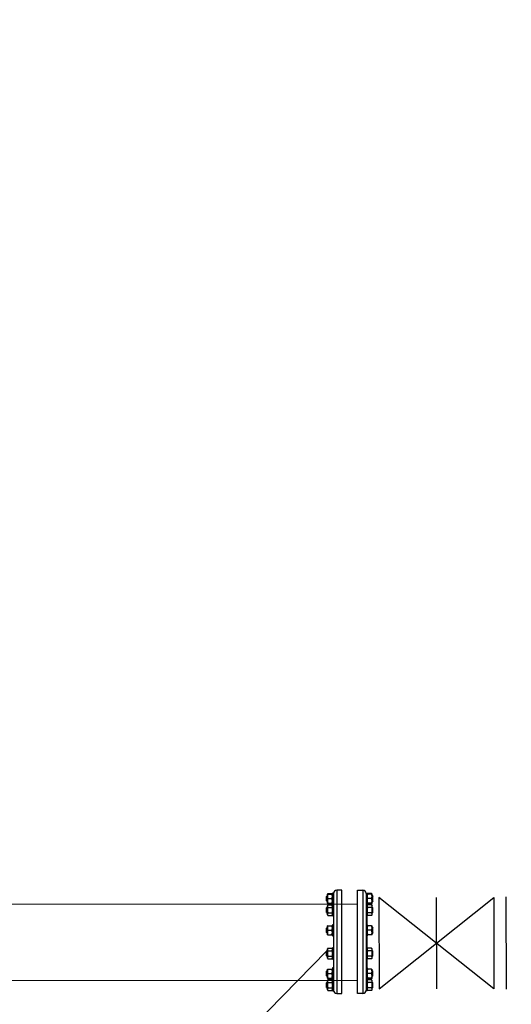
# Model space of a CAD drawing. Header units: millimetres. Extents: x -1722610 to 3896328, y -6858570 to -1329430.
# Tile 41 of 50: x 3101904 to 3103346, y -3462644 to -3459753. Entities that reach past the tile are written whole.
import ezdxf

# ---------------------------------------------------------------- set-up
doc = ezdxf.new("R2010")
doc.units = ezdxf.units.MM
doc.layers.get('0').update_dxf_attribs({"lineweight": 5})
for name, color, linetype in [('00ID9380_-_WASHE', 7, 'Continuous'), ('91070253_-_SCREW', 7, 'Continuous'), ('91076273_-_NUT_M', 7, 'Continuous'), ('99110042_-_FLANG', 7, 'Continuous'), ("navro'z", 7, 'Continuous')]:
    doc.layers.add(name, color=color, linetype=linetype)
doc.layers.add('В1', color=5, linetype='Continuous', lineweight=60)

# ---------------------------------------------------------------- blocks, each defined once
blk = doc.blocks.new('DBFXTYNH')
at = {"layer": 'В1', "linetype": 'Continuous', "lineweight": 30, "elevation": 20.529, "flags": 128}
for points in [[(211985.174, 4344086.455), (211985.174, 4344083.775)], [(211987.214, 4344086.455), (211987.214, 4344083.775)], [(211989.254, 4344086.455), (211989.254, 4344083.775)]]:
    blk.add_lwpolyline(points, dxfattribs=at)
at = {"layer": 'В1', "linetype": 'Continuous', "lineweight": 30, "flags": 128}
blk.add_lwpolyline([(211985.532, 4344086.455), (211985.532, 4344083.775), (211988.896, 4344086.455), (211988.896, 4344083.775)], close=True, dxfattribs=at)

msp = doc.modelspace()

# ---------------------------------------------------------------- linework, layer by layer
at = {"color": 8, "linetype": 'Continuous', "lineweight": 13}
for p, q in [((3102818.7315, -3462438.1166, -943.6322), (3102816.3392, -3462440.5088, -943.6322)), ((3102925.1389, -3462438.1166, -943.6322), (3102927.5312, -3462440.5088, -943.6322))]:
    msp.add_line(p, q, dxfattribs=at)
at = {"lineweight": 0, "elevation": 2054.695}
for points in [[(3102894.8848, -3462350.6044), (3097698.9999, -3462350.6043)], [(3102894.8849, -3462574.2672), (3097698.9999, -3462574.2671)]]:
    msp.add_lwpolyline(points, dxfattribs=at)
msp.add_lwpolyline([(3100393.7333, -3464954.4546), (3102805.0583, -3462487.4255)])
at = {"layer": '00ID9380_-_WASHE', "color": 7, "linetype": 'Continuous'}
for p, q in [((3102820.89, -3462317.6032, -943.6322), (3102820.89, -3462350.6044, -943.6322)), ((3102823.5658, -3462317.6032, -943.6322), (3102820.89, -3462317.6032, -943.6322)), ((3102823.5658, -3462317.6032, -943.6322), (3102823.5657, -3462350.6044, -943.6322)), ((3102920.3046, -3462317.6032, -943.6322), (3102920.3046, -3462350.6044, -943.6322)), ((3102920.3046, -3462317.6032, -943.6322), (3102922.9804, -3462317.6032, -943.6322)), ((3102922.9804, -3462317.6032, -943.6322), (3102922.9804, -3462350.6044, -943.6322)), ((3102820.89, -3462350.6044, -943.6322), (3102823.5657, -3462350.6044, -943.6322)), ((3102820.89, -3462351.6532, -943.6322), (3102820.89, -3462384.6544, -943.6322)), ((3102823.5657, -3462351.6532, -943.6322), (3102820.89, -3462351.6532, -943.6322)), ((3102823.5657, -3462351.6532, -943.6322), (3102823.5657, -3462384.6544, -943.6322)), ((3102922.9804, -3462350.6044, -943.6322), (3102920.3046, -3462350.6044, -943.6322)), ((3102920.3046, -3462351.6532, -943.6322), (3102920.3046, -3462384.6544, -943.6322)), ((3102920.3046, -3462351.6532, -943.6322), (3102922.9804, -3462351.6532, -943.6322)), ((3102922.9804, -3462351.6532, -943.6322), (3102922.9804, -3462384.6544, -943.6322)), ((3102820.89, -3462384.6544, -943.6322), (3102823.5657, -3462384.6544, -943.6322)), ((3102922.9804, -3462384.6544, -943.6322), (3102920.3046, -3462384.6544, -943.6322)), ((3102820.8899, -3462410.6294, -943.6322), (3102820.8899, -3462443.6306, -943.6322)), ((3102823.5657, -3462410.6294, -943.6322), (3102820.8899, -3462410.6294, -943.6322)), ((3102823.5657, -3462410.6294, -943.6322), (3102823.5657, -3462443.6306, -943.6322)), ((3102920.3046, -3462410.6294, -943.6322), (3102920.3047, -3462443.6306, -943.6322)), ((3102920.3046, -3462410.6294, -943.6322), (3102922.9804, -3462410.6294, -943.6322)), ((3102922.9804, -3462410.6294, -943.6322), (3102922.9804, -3462443.6306, -943.6322)), ((3102820.8899, -3462443.6306, -943.6322), (3102823.5657, -3462443.6306, -943.6322)), ((3102922.9804, -3462443.6306, -943.6322), (3102920.3047, -3462443.6306, -943.6322)), ((3102820.8899, -3462478.7292, -943.6322), (3102820.8899, -3462511.7305, -943.6322)), ((3102823.5657, -3462478.7292, -943.6322), (3102820.8899, -3462478.7292, -943.6322)), ((3102823.5657, -3462478.7292, -943.6322), (3102823.5657, -3462511.7305, -943.6322)), ((3102920.3047, -3462478.7292, -943.6322), (3102920.3047, -3462511.7305, -943.6322)), ((3102920.3047, -3462478.7292, -943.6322), (3102922.9804, -3462478.7292, -943.6322)), ((3102922.9804, -3462478.7292, -943.6322), (3102922.9805, -3462511.7305, -943.6322)), ((3102820.8899, -3462511.7305, -943.6322), (3102823.5657, -3462511.7305, -943.6322)), ((3102922.9805, -3462511.7305, -943.6322), (3102920.3047, -3462511.7305, -943.6322)), ((3102820.8899, -3462537.7055, -943.6322), (3102820.8899, -3462570.7067, -943.6322)), ((3102823.5657, -3462537.7055, -943.6322), (3102820.8899, -3462537.7055, -943.6322)), ((3102823.5657, -3462537.7055, -943.6322), (3102823.5657, -3462570.7067, -943.6322)), ((3102920.3047, -3462537.7055, -943.6322), (3102920.3047, -3462570.7067, -943.6322)), ((3102920.3047, -3462537.7055, -943.6322), (3102922.9805, -3462537.7055, -943.6322)), ((3102922.9805, -3462537.7055, -943.6322), (3102922.9805, -3462570.7067, -943.6322)), ((3102820.8899, -3462570.7067, -943.6322), (3102823.5657, -3462570.7067, -943.6322)), ((3102820.8899, -3462571.7554, -943.6322), (3102820.8899, -3462604.7566, -943.6322)), ((3102823.5657, -3462571.7554, -943.6322), (3102820.8899, -3462571.7554, -943.6322)), ((3102823.5657, -3462571.7554, -943.6322), (3102823.5657, -3462604.7566, -943.6322)), ((3102922.9805, -3462570.7067, -943.6322), (3102920.3047, -3462570.7067, -943.6322)), ((3102920.3047, -3462571.7554, -943.6322), (3102920.3047, -3462604.7566, -943.6322)), ((3102920.3047, -3462571.7554, -943.6322), (3102922.9805, -3462571.7554, -943.6322)), ((3102922.9805, -3462571.7554, -943.6322), (3102922.9805, -3462604.7566, -943.6322)), ((3102820.8899, -3462604.7566, -943.6322), (3102823.5657, -3462604.7566, -943.6322)), ((3102922.9805, -3462604.7566, -943.6322), (3102920.3047, -3462604.7566, -943.6322))]:
    msp.add_line(p, q, dxfattribs=at)
at = {"layer": '91070253_-_SCREW', "color": 7, "linetype": 'Continuous'}
for p, q in [((3102806.1732, -3462325.1846, -943.6322), (3102803.9434, -3462327.4144, -943.6322)), ((3102803.9434, -3462340.7933, -943.6322), (3102803.9434, -3462327.4144, -943.6322)), ((3102803.9434, -3462340.7933, -943.6322), (3102806.1732, -3462343.0231, -943.6322)), ((3102806.6192, -3462326.5523, -943.6322), (3102804.8055, -3462326.5523, -943.6322)), ((3102806.6192, -3462341.6553, -943.6322), (3102804.8055, -3462341.6553, -943.6322)), ((3102806.1732, -3462325.1846, -943.6322), (3102806.1732, -3462343.0231, -943.6322)), ((3102806.6192, -3462325.1846, -943.6322), (3102806.1732, -3462325.1846, -943.6322)), ((3102806.1732, -3462343.0231, -943.6322), (3102806.6192, -3462343.0231, -943.6322)), ((3102824.0117, -3462325.1846, -943.6322), (3102823.5657, -3462325.1846, -943.6322)), ((3102824.0117, -3462326.5523, -943.6322), (3102823.5657, -3462326.5523, -943.6322)), ((3102824.0117, -3462341.6553, -943.6322), (3102823.5657, -3462341.6553, -943.6322)), ((3102823.5657, -3462343.0231, -943.6322), (3102824.0117, -3462343.0231, -943.6322)), ((3102919.8587, -3462325.1846, -943.6322), (3102920.3046, -3462325.1846, -943.6322)), ((3102919.8587, -3462326.5523, -943.6322), (3102920.3046, -3462326.5523, -943.6322)), ((3102919.8587, -3462341.6553, -943.6322), (3102920.3046, -3462341.6553, -943.6322)), ((3102920.3046, -3462343.0231, -943.6322), (3102919.8587, -3462343.0231, -943.6322)), ((3102937.2512, -3462325.1846, -943.6322), (3102937.6971, -3462325.1846, -943.6322)), ((3102937.2512, -3462326.5523, -943.6322), (3102939.0649, -3462326.5523, -943.6322)), ((3102937.2512, -3462341.6553, -943.6322), (3102939.0649, -3462341.6553, -943.6322)), ((3102937.6972, -3462343.0231, -943.6322), (3102937.2512, -3462343.0231, -943.6322)), ((3102937.6971, -3462325.1846, -943.6322), (3102937.6972, -3462343.0231, -943.6322)), ((3102937.6971, -3462325.1846, -943.6322), (3102939.927, -3462327.4144, -943.6322)), ((3102939.927, -3462340.7933, -943.6322), (3102937.6972, -3462343.0231, -943.6322)), ((3102939.927, -3462340.7933, -943.6322), (3102939.927, -3462327.4144, -943.6322)), ((3102806.1732, -3462359.2345, -943.6322), (3102803.9434, -3462361.4643, -943.6322)), ((3102803.9434, -3462374.8432, -943.6322), (3102803.9434, -3462361.4643, -943.6322)), ((3102803.9434, -3462374.8432, -943.6322), (3102806.1732, -3462377.073, -943.6322)), ((3102806.6192, -3462360.6023, -943.6322), (3102804.8054, -3462360.6023, -943.6322)), ((3102806.6192, -3462375.7052, -943.6322), (3102804.8054, -3462375.7052, -943.6322)), ((3102806.1732, -3462359.2345, -943.6322), (3102806.1732, -3462377.073, -943.6322)), ((3102806.6192, -3462359.2345, -943.6322), (3102806.1732, -3462359.2345, -943.6322)), ((3102806.1732, -3462377.073, -943.6322), (3102806.6192, -3462377.073, -943.6322)), ((3102824.0117, -3462359.2345, -943.6322), (3102823.5657, -3462359.2345, -943.6322)), ((3102824.0117, -3462360.6023, -943.6322), (3102823.5657, -3462360.6023, -943.6322)), ((3102824.0117, -3462375.7052, -943.6322), (3102823.5657, -3462375.7052, -943.6322)), ((3102823.5657, -3462377.073, -943.6322), (3102824.0117, -3462377.073, -943.6322)), ((3102919.8587, -3462359.2345, -943.6322), (3102920.3046, -3462359.2345, -943.6322)), ((3102919.8587, -3462360.6023, -943.6322), (3102920.3046, -3462360.6023, -943.6322)), ((3102919.8587, -3462375.7052, -943.6322), (3102920.3046, -3462375.7052, -943.6322)), ((3102920.3046, -3462377.073, -943.6322), (3102919.8587, -3462377.073, -943.6322)), ((3102937.2512, -3462359.2345, -943.6322), (3102937.6972, -3462359.2345, -943.6322)), ((3102937.2512, -3462360.6023, -943.6322), (3102939.0649, -3462360.6023, -943.6322)), ((3102937.2512, -3462375.7052, -943.6322), (3102939.0649, -3462375.7052, -943.6322)), ((3102937.6972, -3462377.073, -943.6322), (3102937.2512, -3462377.073, -943.6322)), ((3102937.6972, -3462359.2345, -943.6322), (3102937.6972, -3462377.073, -943.6322)), ((3102937.6972, -3462359.2345, -943.6322), (3102939.927, -3462361.4643, -943.6322)), ((3102939.927, -3462374.8432, -943.6322), (3102937.6972, -3462377.073, -943.6322)), ((3102939.927, -3462374.8432, -943.6322), (3102939.927, -3462361.4643, -943.6322)), ((3102806.1732, -3462418.2107, -943.6322), (3102803.9434, -3462420.4405, -943.6322)), ((3102803.9434, -3462433.8194, -943.6322), (3102803.9434, -3462420.4405, -943.6322)), ((3102803.9434, -3462433.8194, -943.6322), (3102806.1732, -3462436.0492, -943.6322)), ((3102806.6192, -3462419.5785, -943.6322), (3102804.8054, -3462419.5785, -943.6322)), ((3102806.6191, -3462434.6815, -943.6322), (3102804.8054, -3462434.6815, -943.6322)), ((3102806.1732, -3462418.2107, -943.6322), (3102806.1732, -3462436.0492, -943.6322)), ((3102806.6192, -3462418.2107, -943.6322), (3102806.1732, -3462418.2107, -943.6322)), ((3102806.1732, -3462436.0492, -943.6322), (3102806.6191, -3462436.0492, -943.6322)), ((3102824.0117, -3462418.2107, -943.6322), (3102823.5657, -3462418.2107, -943.6322)), ((3102824.0117, -3462419.5785, -943.6322), (3102823.5657, -3462419.5785, -943.6322)), ((3102824.0117, -3462434.6815, -943.6322), (3102823.5657, -3462434.6815, -943.6322)), ((3102823.5657, -3462436.0492, -943.6322), (3102824.0117, -3462436.0492, -943.6322)), ((3102919.8587, -3462418.2107, -943.6322), (3102920.3047, -3462418.2107, -943.6322)), ((3102919.8587, -3462419.5785, -943.6322), (3102920.3047, -3462419.5785, -943.6322)), ((3102919.8587, -3462434.6815, -943.6322), (3102920.3047, -3462434.6815, -943.6322)), ((3102920.3047, -3462436.0492, -943.6322), (3102919.8587, -3462436.0492, -943.6322)), ((3102937.2512, -3462418.2107, -943.6322), (3102937.6972, -3462418.2107, -943.6322)), ((3102937.2512, -3462419.5785, -943.6322), (3102939.0649, -3462419.5785, -943.6322)), ((3102937.2512, -3462434.6815, -943.6322), (3102939.0649, -3462434.6815, -943.6322)), ((3102937.6972, -3462436.0492, -943.6322), (3102937.2512, -3462436.0492, -943.6322)), ((3102937.6972, -3462418.2107, -943.6322), (3102937.6972, -3462436.0492, -943.6322)), ((3102937.6972, -3462418.2107, -943.6322), (3102939.927, -3462420.4405, -943.6322)), ((3102939.927, -3462433.8194, -943.6322), (3102937.6972, -3462436.0492, -943.6322)), ((3102939.927, -3462433.8194, -943.6322), (3102939.927, -3462420.4405, -943.6322)), ((3102806.1732, -3462486.3106, -943.6322), (3102803.9434, -3462488.5404, -943.6322)), ((3102803.9434, -3462501.9193, -943.6322), (3102803.9434, -3462488.5404, -943.6322)), ((3102806.6191, -3462487.6784, -943.6322), (3102804.8054, -3462487.6784, -943.6322)), ((3102806.1732, -3462486.3106, -943.6322), (3102806.1732, -3462504.1491, -943.6322)), ((3102806.6191, -3462486.3106, -943.6322), (3102806.1732, -3462486.3106, -943.6322)), ((3102824.0117, -3462486.3106, -943.6322), (3102823.5657, -3462486.3106, -943.6322)), ((3102824.0117, -3462487.6784, -943.6322), (3102823.5657, -3462487.6784, -943.6322)), ((3102919.8587, -3462486.3106, -943.6322), (3102920.3047, -3462486.3106, -943.6322)), ((3102919.8587, -3462487.6784, -943.6322), (3102920.3047, -3462487.6784, -943.6322)), ((3102937.2512, -3462486.3106, -943.6322), (3102937.6972, -3462486.3106, -943.6322)), ((3102937.2512, -3462487.6784, -943.6322), (3102939.065, -3462487.6784, -943.6322)), ((3102937.6972, -3462486.3106, -943.6322), (3102937.6972, -3462504.1491, -943.6322)), ((3102937.6972, -3462486.3106, -943.6322), (3102939.927, -3462488.5404, -943.6322)), ((3102939.927, -3462501.9193, -943.6322), (3102939.927, -3462488.5404, -943.6322)), ((3102803.9434, -3462501.9193, -943.6322), (3102806.1732, -3462504.1491, -943.6322)), ((3102806.6191, -3462502.7813, -943.6322), (3102804.8054, -3462502.7813, -943.6322)), ((3102806.1732, -3462504.1491, -943.6322), (3102806.6191, -3462504.1491, -943.6322)), ((3102824.0117, -3462502.7813, -943.6322), (3102823.5657, -3462502.7813, -943.6322)), ((3102823.5657, -3462504.1491, -943.6322), (3102824.0117, -3462504.1491, -943.6322)), ((3102919.8587, -3462502.7813, -943.6322), (3102920.3047, -3462502.7813, -943.6322)), ((3102920.3047, -3462504.1491, -943.6322), (3102919.8587, -3462504.1491, -943.6322)), ((3102937.2512, -3462502.7813, -943.6322), (3102939.065, -3462502.7813, -943.6322)), ((3102937.6972, -3462504.1491, -943.6322), (3102937.2512, -3462504.1491, -943.6322)), ((3102939.927, -3462501.9193, -943.6322), (3102937.6972, -3462504.1491, -943.6322)), ((3102806.1732, -3462545.2868, -943.6322), (3102803.9433, -3462547.5166, -943.6322)), ((3102803.9433, -3462560.8955, -943.6322), (3102803.9433, -3462547.5166, -943.6322)), ((3102806.6191, -3462546.6546, -943.6322), (3102804.8054, -3462546.6546, -943.6322)), ((3102806.1732, -3462545.2868, -943.6322), (3102806.1731, -3462563.1253, -943.6322)), ((3102806.6191, -3462545.2868, -943.6322), (3102806.1732, -3462545.2868, -943.6322)), ((3102824.0116, -3462545.2868, -943.6322), (3102823.5657, -3462545.2868, -943.6322)), ((3102824.0116, -3462546.6546, -943.6322), (3102823.5657, -3462546.6546, -943.6322)), ((3102919.8587, -3462545.2868, -943.6322), (3102920.3047, -3462545.2868, -943.6322)), ((3102919.8587, -3462546.6546, -943.6322), (3102920.3047, -3462546.6546, -943.6322)), ((3102937.2513, -3462545.2868, -943.6322), (3102937.6972, -3462545.2868, -943.6322)), ((3102937.2513, -3462546.6546, -943.6322), (3102939.065, -3462546.6546, -943.6322)), ((3102937.6972, -3462545.2868, -943.6322), (3102937.6972, -3462563.1253, -943.6322)), ((3102937.6972, -3462545.2868, -943.6322), (3102939.927, -3462547.5166, -943.6322)), ((3102939.927, -3462560.8955, -943.6322), (3102939.927, -3462547.5166, -943.6322)), ((3102803.9433, -3462560.8955, -943.6322), (3102806.1731, -3462563.1253, -943.6322)), ((3102806.1731, -3462579.3368, -943.6322), (3102803.9433, -3462581.5666, -943.6322)), ((3102806.6191, -3462561.7575, -943.6322), (3102804.8054, -3462561.7575, -943.6322)), ((3102806.6191, -3462580.7045, -943.6322), (3102804.8054, -3462580.7045, -943.6322)), ((3102806.1731, -3462563.1253, -943.6322), (3102806.6191, -3462563.1253, -943.6322)), ((3102806.1731, -3462579.3368, -943.6322), (3102806.1731, -3462597.1752, -943.6322)), ((3102806.6191, -3462579.3368, -943.6322), (3102806.1731, -3462579.3368, -943.6322)), ((3102824.0116, -3462561.7575, -943.6322), (3102823.5657, -3462561.7575, -943.6322)), ((3102823.5657, -3462563.1253, -943.6322), (3102824.0116, -3462563.1253, -943.6322)), ((3102824.0116, -3462579.3368, -943.6322), (3102823.5657, -3462579.3368, -943.6322)), ((3102824.0116, -3462580.7045, -943.6322), (3102823.5657, -3462580.7045, -943.6322)), ((3102919.8587, -3462561.7575, -943.6322), (3102920.3047, -3462561.7575, -943.6322)), ((3102920.3047, -3462563.1253, -943.6322), (3102919.8587, -3462563.1253, -943.6322)), ((3102919.8587, -3462579.3368, -943.6322), (3102920.3047, -3462579.3368, -943.6322)), ((3102919.8587, -3462580.7045, -943.6322), (3102920.3047, -3462580.7045, -943.6322)), ((3102937.2513, -3462561.7575, -943.6322), (3102939.065, -3462561.7575, -943.6322)), ((3102937.6972, -3462563.1253, -943.6322), (3102937.2513, -3462563.1253, -943.6322)), ((3102937.2513, -3462579.3368, -943.6322), (3102937.6972, -3462579.3368, -943.6322)), ((3102937.2513, -3462580.7045, -943.6322), (3102939.065, -3462580.7045, -943.6322)), ((3102939.927, -3462560.8955, -943.6322), (3102937.6972, -3462563.1253, -943.6322)), ((3102937.6972, -3462579.3368, -943.6322), (3102937.6972, -3462597.1752, -943.6322)), ((3102937.6972, -3462579.3368, -943.6322), (3102939.927, -3462581.5666, -943.6322)), ((3102803.9433, -3462594.9454, -943.6322), (3102803.9433, -3462581.5666, -943.6322)), ((3102803.9433, -3462594.9454, -943.6322), (3102806.1731, -3462597.1752, -943.6322)), ((3102806.6191, -3462595.8075, -943.6322), (3102804.8054, -3462595.8075, -943.6322)), ((3102806.1731, -3462597.1752, -943.6322), (3102806.6191, -3462597.1752, -943.6322)), ((3102824.0116, -3462595.8075, -943.6322), (3102823.5657, -3462595.8075, -943.6322)), ((3102823.5657, -3462597.1752, -943.6322), (3102824.0116, -3462597.1752, -943.6322)), ((3102919.8587, -3462595.8075, -943.6322), (3102920.3047, -3462595.8075, -943.6322)), ((3102920.3047, -3462597.1752, -943.6322), (3102919.8587, -3462597.1752, -943.6322)), ((3102937.2513, -3462595.8075, -943.6322), (3102939.065, -3462595.8075, -943.6322)), ((3102937.6972, -3462597.1752, -943.6322), (3102937.2513, -3462597.1752, -943.6322)), ((3102939.927, -3462594.9454, -943.6322), (3102937.6972, -3462597.1752, -943.6322)), ((3102939.927, -3462594.9454, -943.6322), (3102939.927, -3462581.5666, -943.6322))]:
    msp.add_line(p, q, dxfattribs=at)
at = {"layer": '91076273_-_NUT_M', "color": 7, "linetype": 'Continuous'}
for p, q in [((3102807.8206, -3462318.6552, -943.6322), (3102806.6192, -3462320.7361, -943.6322)), ((3102806.6192, -3462347.4715, -943.6322), (3102806.6192, -3462320.7361, -943.6322)), ((3102807.8206, -3462320.725, -943.6322), (3102806.6256, -3462320.725, -943.6322)), ((3102807.8206, -3462318.6552, -943.6322), (3102819.6886, -3462318.6552, -943.6322)), ((3102807.8206, -3462320.725, -943.6322), (3102819.6886, -3462320.725, -943.6322)), ((3102820.89, -3462320.7361, -943.6322), (3102819.6886, -3462318.6552, -943.6322)), ((3102820.8835, -3462320.725, -943.6322), (3102819.6886, -3462320.725, -943.6322)), ((3102922.9804, -3462320.7361, -943.6322), (3102924.1818, -3462318.6552, -943.6322)), ((3102922.9868, -3462320.725, -943.6322), (3102924.1818, -3462320.725, -943.6322)), ((3102936.0498, -3462318.6552, -943.6322), (3102924.1818, -3462318.6552, -943.6322)), ((3102936.0498, -3462320.725, -943.6322), (3102924.1818, -3462320.725, -943.6322)), ((3102936.0498, -3462318.6552, -943.6322), (3102937.2512, -3462320.7361, -943.6322)), ((3102936.0498, -3462320.725, -943.6322), (3102937.2447, -3462320.725, -943.6322)), ((3102937.2512, -3462347.4715, -943.6322), (3102937.2512, -3462320.7361, -943.6322)), ((3102806.6192, -3462347.4715, -943.6322), (3102807.8206, -3462349.5524, -943.6322)), ((3102807.8206, -3462334.1038, -943.6322), (3102819.6886, -3462334.1038, -943.6322)), ((3102807.8206, -3462347.4827, -943.6322), (3102819.6886, -3462347.4827, -943.6322)), ((3102807.8206, -3462349.5524, -943.6322), (3102819.6886, -3462349.5524, -943.6322)), ((3102819.6886, -3462349.5524, -943.6322), (3102820.89, -3462347.4715, -943.6322)), ((3102924.1818, -3462349.5524, -943.6322), (3102922.9804, -3462347.4715, -943.6322)), ((3102936.0498, -3462334.1038, -943.6322), (3102924.1818, -3462334.1038, -943.6322)), ((3102936.0498, -3462347.4827, -943.6322), (3102924.1818, -3462347.4827, -943.6322)), ((3102936.0498, -3462349.5524, -943.6322), (3102924.1818, -3462349.5524, -943.6322)), ((3102937.2512, -3462347.4715, -943.6322), (3102936.0498, -3462349.5524, -943.6322)), ((3102807.8206, -3462352.7052, -943.6322), (3102806.6192, -3462354.786, -943.6322)), ((3102806.6192, -3462381.5215, -943.6322), (3102806.6192, -3462354.786, -943.6322)), ((3102807.8206, -3462352.7052, -943.6322), (3102819.6886, -3462352.7052, -943.6322)), ((3102807.8206, -3462360.4295, -943.6322), (3102819.6886, -3462360.4295, -943.6322)), ((3102807.8206, -3462375.878, -943.6322), (3102819.6886, -3462375.8781, -943.6322)), ((3102820.89, -3462354.786, -943.6322), (3102819.6886, -3462352.7052, -943.6322)), ((3102922.9804, -3462354.786, -943.6322), (3102924.1818, -3462352.7052, -943.6322)), ((3102936.0498, -3462352.7052, -943.6322), (3102924.1818, -3462352.7052, -943.6322)), ((3102936.0498, -3462360.4295, -943.6322), (3102924.1818, -3462360.4295, -943.6322)), ((3102936.0498, -3462375.878, -943.6322), (3102924.1818, -3462375.8781, -943.6322)), ((3102936.0498, -3462352.7052, -943.6322), (3102937.2512, -3462354.786, -943.6322)), ((3102937.2512, -3462381.5215, -943.6322), (3102937.2512, -3462354.786, -943.6322)), ((3102806.6192, -3462381.5215, -943.6322), (3102807.8206, -3462383.6023, -943.6322)), ((3102807.8206, -3462383.6023, -943.6322), (3102819.6886, -3462383.6023, -943.6322)), ((3102819.6886, -3462383.6023, -943.6322), (3102820.89, -3462381.5215, -943.6322)), ((3102924.1818, -3462383.6023, -943.6322), (3102922.9804, -3462381.5215, -943.6322)), ((3102936.0498, -3462383.6023, -943.6322), (3102924.1818, -3462383.6023, -943.6322)), ((3102937.2512, -3462381.5215, -943.6322), (3102936.0498, -3462383.6023, -943.6322)), ((3102806.6191, -3462440.4977, -943.6322), (3102806.6192, -3462413.7623, -943.6322)), ((3102806.6256, -3462413.7511, -943.6322), (3102806.6192, -3462413.7623, -943.6322)), ((3102807.8205, -3462413.7511, -943.6322), (3102806.6256, -3462413.7511, -943.6322)), ((3102807.8205, -3462413.7511, -943.6322), (3102819.6886, -3462413.7511, -943.6322)), ((3102807.8205, -3462427.13, -943.6322), (3102819.6886, -3462427.13, -943.6322)), ((3102820.8835, -3462413.7511, -943.6322), (3102819.6886, -3462413.7511, -943.6322)), ((3102820.8899, -3462413.7623, -943.6322), (3102820.8835, -3462413.7511, -943.6322)), ((3102922.9804, -3462413.7623, -943.6322), (3102922.9869, -3462413.7511, -943.6322)), ((3102922.9869, -3462413.7511, -943.6322), (3102924.1818, -3462413.7511, -943.6322)), ((3102936.0498, -3462413.7511, -943.6322), (3102924.1818, -3462413.7511, -943.6322)), ((3102936.0498, -3462427.13, -943.6322), (3102924.1818, -3462427.13, -943.6322)), ((3102936.0498, -3462413.7511, -943.6322), (3102937.2448, -3462413.7511, -943.6322)), ((3102937.2448, -3462413.7511, -943.6322), (3102937.2512, -3462413.7623, -943.6322)), ((3102937.2512, -3462440.4977, -943.6322), (3102937.2512, -3462413.7623, -943.6322)), ((3102806.6256, -3462440.5088, -943.6322), (3102807.8205, -3462440.5088, -943.6322)), ((3102807.8205, -3462440.5088, -943.6322), (3102819.6885, -3462440.5088, -943.6322)), ((3102819.6885, -3462440.5088, -943.6322), (3102820.8835, -3462440.5088, -943.6322)), ((3102820.8835, -3462440.5088, -943.6322), (3102820.8899, -3462440.4977, -943.6322)), ((3102922.9869, -3462440.5088, -943.6322), (3102922.9804, -3462440.4977, -943.6322)), ((3102924.1818, -3462440.5088, -943.6322), (3102922.9869, -3462440.5088, -943.6322)), ((3102936.0498, -3462440.5088, -943.6322), (3102924.1818, -3462440.5088, -943.6322)), ((3102937.2448, -3462440.5088, -943.6322), (3102936.0498, -3462440.5088, -943.6322)), ((3102807.8205, -3462479.7813, -943.6322), (3102806.6191, -3462481.8621, -943.6322)), ((3102806.6191, -3462508.5976, -943.6322), (3102806.6191, -3462481.8621, -943.6322)), ((3102807.8205, -3462479.7813, -943.6322), (3102819.6885, -3462479.7813, -943.6322)), ((3102807.8205, -3462487.5056, -943.6322), (3102819.6885, -3462487.5056, -943.6322)), ((3102820.8899, -3462481.8621, -943.6322), (3102819.6885, -3462479.7813, -943.6322)), ((3102922.9804, -3462481.8621, -943.6322), (3102924.1818, -3462479.7813, -943.6322)), ((3102936.0498, -3462479.7813, -943.6322), (3102924.1818, -3462479.7813, -943.6322)), ((3102936.0498, -3462487.5056, -943.6322), (3102924.1818, -3462487.5056, -943.6322)), ((3102936.0498, -3462479.7813, -943.6322), (3102937.2512, -3462481.8621, -943.6322)), ((3102937.2512, -3462508.5976, -943.6322), (3102937.2512, -3462481.8621, -943.6322)), ((3102806.6191, -3462508.5976, -943.6322), (3102807.8205, -3462510.6784, -943.6322)), ((3102807.8205, -3462502.9541, -943.6322), (3102819.6885, -3462502.9541, -943.6322)), ((3102807.8205, -3462510.6784, -943.6322), (3102819.6885, -3462510.6784, -943.6322)), ((3102819.6885, -3462510.6784, -943.6322), (3102820.8899, -3462508.5976, -943.6322)), ((3102924.1818, -3462510.6784, -943.6322), (3102922.9805, -3462508.5976, -943.6322)), ((3102936.0499, -3462502.9541, -943.6322), (3102924.1818, -3462502.9541, -943.6322)), ((3102936.0499, -3462510.6784, -943.6322), (3102924.1818, -3462510.6784, -943.6322)), ((3102937.2512, -3462508.5976, -943.6322), (3102936.0499, -3462510.6784, -943.6322)), ((3102806.6191, -3462567.5738, -943.6322), (3102806.6191, -3462540.8383, -943.6322)), ((3102807.8205, -3462540.8272, -943.6322), (3102819.6885, -3462540.8272, -943.6322)), ((3102936.0499, -3462540.8272, -943.6322), (3102924.1819, -3462540.8272, -943.6322)), ((3102937.2513, -3462567.5738, -943.6322), (3102937.2513, -3462540.8383, -943.6322)), ((3102806.6191, -3462567.5738, -943.6322), (3102807.8205, -3462569.6546, -943.6322)), ((3102807.8205, -3462572.8074, -943.6322), (3102806.6191, -3462574.8883, -943.6322)), ((3102806.6191, -3462601.6237, -943.6322), (3102806.6191, -3462574.8883, -943.6322)), ((3102807.8205, -3462554.2061, -943.6322), (3102819.6885, -3462554.2061, -943.6322)), ((3102807.8205, -3462567.5849, -943.6322), (3102819.6885, -3462567.5849, -943.6322)), ((3102807.8205, -3462569.6546, -943.6322), (3102819.6885, -3462569.6547, -943.6322)), ((3102807.8205, -3462572.8074, -943.6322), (3102819.6885, -3462572.8074, -943.6322)), ((3102807.8205, -3462580.5317, -943.6322), (3102819.6885, -3462580.5317, -943.6322)), ((3102819.6885, -3462569.6547, -943.6322), (3102820.8899, -3462567.5738, -943.6322)), ((3102820.8899, -3462574.8883, -943.6322), (3102819.6885, -3462572.8074, -943.6322)), ((3102924.1819, -3462569.6547, -943.6322), (3102922.9805, -3462567.5738, -943.6322)), ((3102922.9805, -3462574.8883, -943.6322), (3102924.1819, -3462572.8074, -943.6322)), ((3102936.0499, -3462554.2061, -943.6322), (3102924.1819, -3462554.2061, -943.6322)), ((3102936.0499, -3462567.5849, -943.6322), (3102924.1819, -3462567.5849, -943.6322)), ((3102936.0499, -3462569.6546, -943.6322), (3102924.1819, -3462569.6547, -943.6322)), ((3102936.0499, -3462572.8074, -943.6322), (3102924.1819, -3462572.8074, -943.6322)), ((3102936.0499, -3462580.5317, -943.6322), (3102924.1819, -3462580.5317, -943.6322)), ((3102937.2513, -3462567.5738, -943.6322), (3102936.0499, -3462569.6546, -943.6322)), ((3102936.0499, -3462572.8074, -943.6322), (3102937.2513, -3462574.8883, -943.6322)), ((3102937.2513, -3462601.6237, -943.6322), (3102937.2513, -3462574.8883, -943.6322)), ((3102806.6191, -3462601.6237, -943.6322), (3102807.8205, -3462603.7046, -943.6322)), ((3102807.8205, -3462595.9803, -943.6322), (3102819.6885, -3462595.9803, -943.6322)), ((3102807.8205, -3462603.7046, -943.6322), (3102819.6885, -3462603.7046, -943.6322)), ((3102819.6885, -3462603.7046, -943.6322), (3102820.8899, -3462601.6237, -943.6322)), ((3102924.1819, -3462603.7046, -943.6322), (3102922.9805, -3462601.6237, -943.6322)), ((3102936.0499, -3462595.9803, -943.6322), (3102924.1819, -3462595.9803, -943.6322)), ((3102936.0499, -3462603.7046, -943.6322), (3102924.1819, -3462603.7046, -943.6322)), ((3102937.2513, -3462601.6237, -943.6322), (3102936.0499, -3462603.7046, -943.6322))]:
    msp.add_line(p, q, dxfattribs=at)
for centre, radius, start, end in [((3102826.1159, -3462327.4144, -943.6322), 19.4799, 159.9157323, 200.0842303), ((3102826.0732, -3462327.4144, -943.6322), 19.4398, 159.8724808, 173.3258722), ((3102813.5553, -3462322.5174, -943.6322), 6.914, 146.0411488, 164.7204254), ((3102813.9538, -3462322.5174, -943.6322), 6.914, 15.2795372, 33.9588138), ((3102801.436, -3462327.4144, -943.6322), 19.4398, 6.6740904, 20.1274818), ((3102801.3933, -3462327.4144, -943.6322), 19.4799, 339.9157323, 20.0842303), ((3102942.4771, -3462327.4144, -943.6322), 19.4799, 159.9157697, 200.0842677), ((3102942.4344, -3462327.4144, -943.6322), 19.4398, 159.8725182, 173.3259096), ((3102929.9165, -3462322.5174, -943.6322), 6.914, 146.0411862, 164.7204628), ((3102930.315, -3462322.5174, -943.6322), 6.914, 15.2795746, 33.9588512), ((3102917.7972, -3462327.4144, -943.6322), 19.4398, 6.6741278, 20.1275192), ((3102917.7545, -3462327.4144, -943.6322), 19.4799, 339.9157697, 20.0842677), ((3102826.0732, -3462340.7933, -943.6322), 19.4398, 159.8724808, 200.1274818), ((3102826.1159, -3462340.7933, -943.6322), 19.4799, 186.6617686, 200.0842303), ((3102813.5553, -3462345.6903, -943.6322), 6.914, 195.2207006, 213.9588138), ((3102801.436, -3462340.7933, -943.6322), 19.4398, 339.8724808, 20.1274818), ((3102801.3933, -3462340.7933, -943.6322), 19.4799, 339.9157323, 353.3381939), ((3102813.9538, -3462345.6903, -943.6322), 6.914, 326.0411488, 344.779262), ((3102942.4344, -3462340.7933, -943.6322), 19.4398, 159.8725182, 200.1275192), ((3102942.4771, -3462340.7933, -943.6322), 19.4799, 186.6618061, 200.0842677), ((3102929.9165, -3462345.6903, -943.6322), 6.914, 195.220738, 213.9588512), ((3102917.7972, -3462340.7933, -943.6322), 19.4398, 339.8725182, 20.1275192), ((3102917.7545, -3462340.7933, -943.6322), 19.4799, 339.9157697, 353.3382314), ((3102930.3151, -3462345.6903, -943.6322), 6.914, 326.0411862, 344.7792994), ((3102813.5323, -3462379.7402, -943.6322), 6.8949, 145.9343385, 214.0656241), ((3102813.5553, -3462356.5673, -943.6322), 6.914, 146.0411488, 213.9588138), ((3102813.9538, -3462356.5673, -943.6322), 6.914, 326.0411488, 33.9588138), ((3102813.9768, -3462379.7402, -943.6322), 6.8949, 325.9343385, 34.0656241), ((3102929.8935, -3462379.7402, -943.6322), 6.8949, 145.9343759, 214.0656615), ((3102929.9165, -3462356.5673, -943.6322), 6.914, 146.0411862, 213.9588512), ((3102930.3151, -3462356.5673, -943.6322), 6.914, 326.0411862, 33.9588512), ((3102930.3381, -3462379.7402, -943.6322), 6.8949, 325.9343759, 34.0656615), ((3102826.1159, -3462420.4405, -943.6322), 19.4799, 159.9157323, 200.0842303), ((3102826.1159, -3462433.8194, -943.6322), 19.4799, 159.9157323, 200.0842303), ((3102801.3932, -3462433.8194, -943.6322), 19.4799, 339.9157323, 20.0842303), ((3102801.3932, -3462433.8194, -943.6322), 19.4799, 339.9157323, 353.3381939), ((3102801.3932, -3462420.4405, -943.6322), 19.4799, 6.6298982, 20.0842303), ((3102801.3932, -3462420.4405, -943.6322), 19.4799, 339.9157323, 20.0842303), ((3102942.4771, -3462420.4405, -943.6322), 19.4799, 159.9157697, 200.0842677), ((3102942.4771, -3462433.8194, -943.6322), 19.4799, 159.9157697, 200.0842677), ((3102942.4771, -3462420.4405, -943.6322), 19.4799, 159.9157697, 173.3701018), ((3102942.4771, -3462433.8194, -943.6322), 19.4799, 186.6618061, 200.0842677), ((3102917.7545, -3462420.4405, -943.6322), 19.4799, 339.9157697, 20.0842677), ((3102917.7545, -3462433.8194, -943.6322), 19.4799, 339.9157697, 20.0842677), ((3102813.5323, -3462483.6434, -943.6322), 6.8949, 145.9343385, 214.0656241), ((3102813.9768, -3462483.6434, -943.6322), 6.8949, 325.9343385, 34.0656241), ((3102929.8936, -3462483.6434, -943.6322), 6.8949, 145.9343759, 214.0656615), ((3102930.3381, -3462483.6434, -943.6322), 6.8949, 325.9343759, 34.0656615), ((3102813.5553, -3462506.8163, -943.6322), 6.914, 146.0411488, 213.9588138), ((3102813.9538, -3462506.8163, -943.6322), 6.914, 326.0411488, 33.9588138), ((3102929.9166, -3462506.8163, -943.6322), 6.914, 146.0411862, 213.9588512), ((3102930.3151, -3462506.8163, -943.6322), 6.914, 326.0411862, 33.9588512), ((3102826.0731, -3462547.5166, -943.6322), 19.4398, 159.8724808, 200.1274818), ((3102826.1158, -3462547.5166, -943.6322), 19.4799, 159.9157323, 174.4012431), ((3102801.3932, -3462547.5166, -943.6322), 19.4799, 6.6298982, 20.0842303), ((3102801.4359, -3462547.5166, -943.6322), 19.4398, 339.8724808, 20.1274818), ((3102942.4344, -3462547.5166, -943.6322), 19.4398, 159.8725182, 200.1275192), ((3102942.4772, -3462547.5166, -943.6322), 19.4799, 159.9157697, 173.3701018), ((3102917.7546, -3462547.5166, -943.6322), 19.4799, 5.5987569, 20.0842677), ((3102917.7973, -3462547.5166, -943.6322), 19.4398, 339.8725182, 20.1275192), ((3102826.1158, -3462560.8955, -943.6322), 19.4799, 159.9157323, 200.0842303), ((3102813.5552, -3462576.6696, -943.6322), 6.914, 146.0411488, 213.9588138), ((3102826.0731, -3462560.8955, -943.6322), 19.4398, 188.4269705, 200.1274818), ((3102813.5322, -3462565.7925, -943.6322), 6.8949, 201.1503467, 214.0656241), ((3102801.3932, -3462560.8955, -943.6322), 19.4799, 339.9157323, 20.0842303), ((3102801.4359, -3462560.8955, -943.6322), 19.4398, 339.8724808, 353.3258722), ((3102813.9768, -3462565.7925, -943.6322), 6.8949, 325.9343385, 338.8496159), ((3102813.9538, -3462576.6696, -943.6322), 6.914, 326.0411488, 33.9588138), ((3102942.4772, -3462560.8955, -943.6322), 19.4799, 159.9157697, 200.0842677), ((3102929.9166, -3462576.6696, -943.6322), 6.914, 146.0411862, 213.9588512), ((3102942.4344, -3462560.8955, -943.6322), 19.4398, 186.6741278, 200.1275192), ((3102929.8936, -3462565.7925, -943.6322), 6.8949, 201.1503841, 214.0656615), ((3102917.7546, -3462560.8955, -943.6322), 19.4799, 339.9157697, 20.0842677), ((3102917.7973, -3462560.8955, -943.6322), 19.4398, 339.8725182, 351.5730295), ((3102930.3381, -3462565.7925, -943.6322), 6.8949, 325.9343759, 338.8496533), ((3102930.3151, -3462576.6696, -943.6322), 6.914, 326.0411862, 33.9588512), ((3102813.5552, -3462599.8424, -943.6322), 6.914, 146.0411488, 213.9588138), ((3102813.9537, -3462599.8424, -943.6322), 6.914, 326.0411488, 33.9588138), ((3102929.9166, -3462599.8424, -943.6322), 6.914, 146.0411862, 213.9588512), ((3102930.3151, -3462599.8424, -943.6322), 6.914, 326.0411862, 33.9588512)]:
    msp.add_arc(centre, radius, start, end, dxfattribs=at)
for points, knots in [([(3102807.8206, -3462360.4295, -943.6322), (3102807.4565, -3462361.6907, -943.6322), (3102807.1564, -3462362.9611, -943.6322), (3102806.7407, -3462365.5285, -943.6322), (3102806.6265, -3462366.8256, -943.6322), (3102806.6252, -3462368.7957, -943.6322), (3102806.6531, -3462369.4555, -943.6322), (3102806.762, -3462370.7606, -943.6322), (3102806.8429, -3462371.4088, -943.6322), (3102807.1552, -3462373.3419, -943.6322), (3102807.456, -3462374.6152, -943.6322), (3102807.8206, -3462375.878, -943.6322)], [0, 0, 0, 0, 0.25, 0.25, 0.5, 0.5, 0.625, 0.625, 0.75, 0.75, 1, 1, 1, 1]), ([(3102819.6886, -3462360.4295, -943.6322), (3102820.0527, -3462361.6907, -943.6322), (3102820.3527, -3462362.9611, -943.6322), (3102820.7684, -3462365.5285, -943.6322), (3102820.8827, -3462366.8256, -943.6322), (3102820.8839, -3462368.7957, -943.6322), (3102820.856, -3462369.4555, -943.6322), (3102820.7471, -3462370.7606, -943.6322), (3102820.6662, -3462371.4088, -943.6322), (3102820.3539, -3462373.3419, -943.6322), (3102820.0531, -3462374.6152, -943.6322), (3102819.6886, -3462375.8781, -943.6322)], [0, 0, 0, 0, 0.25, 0.25, 0.5, 0.5, 0.625, 0.625, 0.75, 0.75, 1, 1, 1, 1]), ([(3102924.1818, -3462360.4295, -943.6322), (3102923.8177, -3462361.6907, -943.6322), (3102923.5176, -3462362.9611, -943.6322), (3102923.1019, -3462365.5285, -943.6322), (3102922.9877, -3462366.8256, -943.6322), (3102922.9864, -3462368.7957, -943.6322), (3102923.0144, -3462369.4555, -943.6322), (3102923.1233, -3462370.7606, -943.6322), (3102923.2042, -3462371.4088, -943.6322), (3102923.5164, -3462373.3419, -943.6322), (3102923.8173, -3462374.6152, -943.6322), (3102924.1818, -3462375.8781, -943.6322)], [0, 0, 0, 0, 0.25, 0.25, 0.5, 0.5, 0.625, 0.625, 0.75, 0.75, 1, 1, 1, 1]), ([(3102936.0498, -3462360.4295, -943.6322), (3102936.4139, -3462361.6907, -943.6322), (3102936.714, -3462362.9611, -943.6322), (3102937.1297, -3462365.5285, -943.6322), (3102937.2439, -3462366.8256, -943.6322), (3102937.2452, -3462368.7957, -943.6322), (3102937.2172, -3462369.4555, -943.6322), (3102937.1083, -3462370.7606, -943.6322), (3102937.0275, -3462371.4088, -943.6322), (3102936.7152, -3462373.3419, -943.6322), (3102936.4144, -3462374.6152, -943.6322), (3102936.0498, -3462375.878, -943.6322)], [0, 0, 0, 0, 0.25, 0.25, 0.5, 0.5, 0.625, 0.625, 0.75, 0.75, 1, 1, 1, 1]), ([(3102807.8205, -3462487.5056, -943.6322), (3102807.4564, -3462488.7668, -943.6322), (3102807.1564, -3462490.0372, -943.6322), (3102806.7407, -3462492.6046, -943.6322), (3102806.6264, -3462493.9017, -943.6322), (3102806.6252, -3462495.8718, -943.6322), (3102806.6531, -3462496.5316, -943.6322), (3102806.762, -3462497.8367, -943.6322), (3102806.8429, -3462498.4849, -943.6322), (3102807.1552, -3462500.418, -943.6322), (3102807.456, -3462501.6913, -943.6322), (3102807.8205, -3462502.9541, -943.6322)], [0, 0, 0, 0, 0.25, 0.25, 0.5, 0.5, 0.625, 0.625, 0.75, 0.75, 1, 1, 1, 1]), ([(3102819.6885, -3462487.5056, -943.6322), (3102820.0526, -3462488.7668, -943.6322), (3102820.3527, -3462490.0372, -943.6322), (3102820.7684, -3462492.6046, -943.6322), (3102820.8826, -3462493.9017, -943.6322), (3102820.8839, -3462495.8718, -943.6322), (3102820.856, -3462496.5316, -943.6322), (3102820.7471, -3462497.8367, -943.6322), (3102820.6662, -3462498.4849, -943.6322), (3102820.3539, -3462500.418, -943.6322), (3102820.0531, -3462501.6913, -943.6322), (3102819.6885, -3462502.9541, -943.6322)], [0, 0, 0, 0, 0.25, 0.25, 0.5, 0.5, 0.625, 0.625, 0.75, 0.75, 1, 1, 1, 1]), ([(3102924.1818, -3462487.5056, -943.6322), (3102923.8178, -3462488.7668, -943.6322), (3102923.5177, -3462490.0372, -943.6322), (3102923.102, -3462492.6046, -943.6322), (3102922.9877, -3462493.9017, -943.6322), (3102922.9865, -3462495.8718, -943.6322), (3102923.0144, -3462496.5316, -943.6322), (3102923.1233, -3462497.8367, -943.6322), (3102923.2042, -3462498.4849, -943.6322), (3102923.5165, -3462500.418, -943.6322), (3102923.8173, -3462501.6913, -943.6322), (3102924.1818, -3462502.9541, -943.6322)], [0, 0, 0, 0, 0.25, 0.25, 0.5, 0.5, 0.625, 0.625, 0.75, 0.75, 1, 1, 1, 1]), ([(3102936.0498, -3462487.5056, -943.6322), (3102936.4139, -3462488.7668, -943.6322), (3102936.714, -3462490.0372, -943.6322), (3102937.1297, -3462492.6046, -943.6322), (3102937.244, -3462493.9017, -943.6322), (3102937.2452, -3462495.8718, -943.6322), (3102937.2173, -3462496.5316, -943.6322), (3102937.1084, -3462497.8367, -943.6322), (3102937.0275, -3462498.4849, -943.6322), (3102936.7152, -3462500.418, -943.6322), (3102936.4144, -3462501.6913, -943.6322), (3102936.0499, -3462502.9541, -943.6322)], [0, 0, 0, 0, 0.25, 0.25, 0.5, 0.5, 0.625, 0.625, 0.75, 0.75, 1, 1, 1, 1]), ([(3102807.8205, -3462580.5317, -943.6322), (3102807.4601, -3462581.7803, -943.6322), (3102807.1599, -3462583.0453, -943.6322), (3102806.8457, -3462584.9798, -943.6322), (3102806.7638, -3462585.6319, -943.6322), (3102806.6534, -3462586.9459, -943.6322), (3102806.6256, -3462587.6008, -943.6322), (3102806.6254, -3462589.5593, -943.6322), (3102806.7375, -3462590.8566, -943.6322), (3102807.0495, -3462592.7916, -943.6322), (3102807.1771, -3462593.4351, -943.6322), (3102807.4726, -3462594.7179, -943.6322), (3102807.6391, -3462595.352, -943.6322), (3102807.8205, -3462595.9803, -943.6322)], [0, 0, 0, 0, 0.25, 0.25, 0.375, 0.375, 0.5, 0.5, 0.75, 0.75, 0.875, 0.875, 1, 1, 1, 1]), ([(3102819.6885, -3462580.5317, -943.6322), (3102820.0489, -3462581.7803, -943.6322), (3102820.3491, -3462583.0453, -943.6322), (3102820.6633, -3462584.9798, -943.6322), (3102820.7452, -3462585.6319, -943.6322), (3102820.8556, -3462586.9459, -943.6322), (3102820.8834, -3462587.6008, -943.6322), (3102820.8836, -3462589.5594, -943.6322), (3102820.7714, -3462590.8566, -943.6322), (3102820.4595, -3462592.7916, -943.6322), (3102820.3319, -3462593.4351, -943.6322), (3102820.0364, -3462594.7179, -943.6322), (3102819.8699, -3462595.352, -943.6322), (3102819.6885, -3462595.9803, -943.6322)], [0, 0, 0, 0, 0.25, 0.25, 0.375, 0.375, 0.5, 0.5, 0.75, 0.75, 0.875, 0.875, 1, 1, 1, 1]), ([(3102924.1819, -3462580.5317, -943.6322), (3102923.8214, -3462581.7803, -943.6322), (3102923.5212, -3462583.0453, -943.6322), (3102923.2071, -3462584.9798, -943.6322), (3102923.1251, -3462585.6319, -943.6322), (3102923.0148, -3462586.9459, -943.6322), (3102922.987, -3462587.6008, -943.6322), (3102922.9868, -3462589.5594, -943.6322), (3102923.0989, -3462590.8566, -943.6322), (3102923.4109, -3462592.7916, -943.6322), (3102923.5385, -3462593.4351, -943.6322), (3102923.834, -3462594.7179, -943.6322), (3102924.0005, -3462595.352, -943.6322), (3102924.1819, -3462595.9803, -943.6322)], [0, 0, 0, 0, 0.25, 0.25, 0.375, 0.375, 0.5, 0.5, 0.75, 0.75, 0.875, 0.875, 1, 1, 1, 1]), ([(3102936.0499, -3462580.5317, -943.6322), (3102936.4103, -3462581.7803, -943.6322), (3102936.7105, -3462583.0453, -943.6322), (3102937.0246, -3462584.9798, -943.6322), (3102937.1066, -3462585.6319, -943.6322), (3102937.217, -3462586.9459, -943.6322), (3102937.2448, -3462587.6008, -943.6322), (3102937.245, -3462589.5593, -943.6322), (3102937.1328, -3462590.8566, -943.6322), (3102936.8209, -3462592.7916, -943.6322), (3102936.6932, -3462593.4351, -943.6322), (3102936.3978, -3462594.7179, -943.6322), (3102936.2313, -3462595.352, -943.6322), (3102936.0499, -3462595.9803, -943.6322)], [0, 0, 0, 0, 0.25, 0.25, 0.375, 0.375, 0.5, 0.5, 0.75, 0.75, 0.875, 0.875, 1, 1, 1, 1])]:
    msp.add_open_spline(points, degree=3, knots=knots, dxfattribs=at)
at = {"layer": '99110042_-_FLANG', "color": 7, "linetype": 'Continuous'}
for p, q in [((3102824.0117, -3462319.3326, -943.6322), (3102824.0116, -3462603.0272, -943.6322)), ((3102833.8229, -3462309.5214, -943.6322), (3102833.8228, -3462612.8384, -943.6322)), ((3102848.9856, -3462309.5214, -943.6322), (3102833.8229, -3462309.5214, -943.6322)), ((3102848.9855, -3462612.8384, -943.6322), (3102848.9856, -3462309.5214, -943.6322)), ((3102894.8849, -3462612.8384, -943.6322), (3102894.8848, -3462309.5214, -943.6322)), ((3102894.8848, -3462309.5214, -943.6322), (3102910.0475, -3462309.5214, -943.6322)), ((3102910.0475, -3462309.5214, -943.6322), (3102910.0476, -3462612.8384, -943.6322)), ((3102919.8587, -3462319.3326, -943.6322), (3102919.8588, -3462603.0272, -943.6322)), ((3102833.8228, -3462612.8384, -943.6322), (3102848.9855, -3462612.8384, -943.6322)), ((3102910.0476, -3462612.8384, -943.6322), (3102894.8849, -3462612.8384, -943.6322))]:
    msp.add_line(p, q, dxfattribs=at)
for centre, start, end in [((3102833.8229, -3462319.3326, -943.6322), 89.9999813, 179.9999813), ((3102910.0475, -3462319.3326, -943.6322), 0.0000187, 90.0000187), ((3102833.8228, -3462603.0272, -943.6322), 180, 269.9999813), ((3102910.0476, -3462603.0272, -943.6322), 270.0000187, 0)]:
    msp.add_arc(centre, 9.8112, start, end, dxfattribs=at)
at = {"layer": 'В1', "linetype": 'Continuous', "lineweight": 30, "elevation": -943.6322, "flags": 128}
msp.add_lwpolyline([(3103329.9299, -3462329.1378), (3103330.2043, -3462599.5466)], dxfattribs=at)

# ---------------------------------------------------------------- block references
at = {"layer": "navro'z", "lineweight": 50, "xscale": 100.0870437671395, "yscale": 100.0870437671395, "zscale": 100.0870437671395, "rotation": 0.05813765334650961}
msp.add_blockref('DBFXTYNH', (-17672861.618, -438270406.6684, -2998.3272), dxfattribs=at)

doc.saveas('drawing.dxf')
